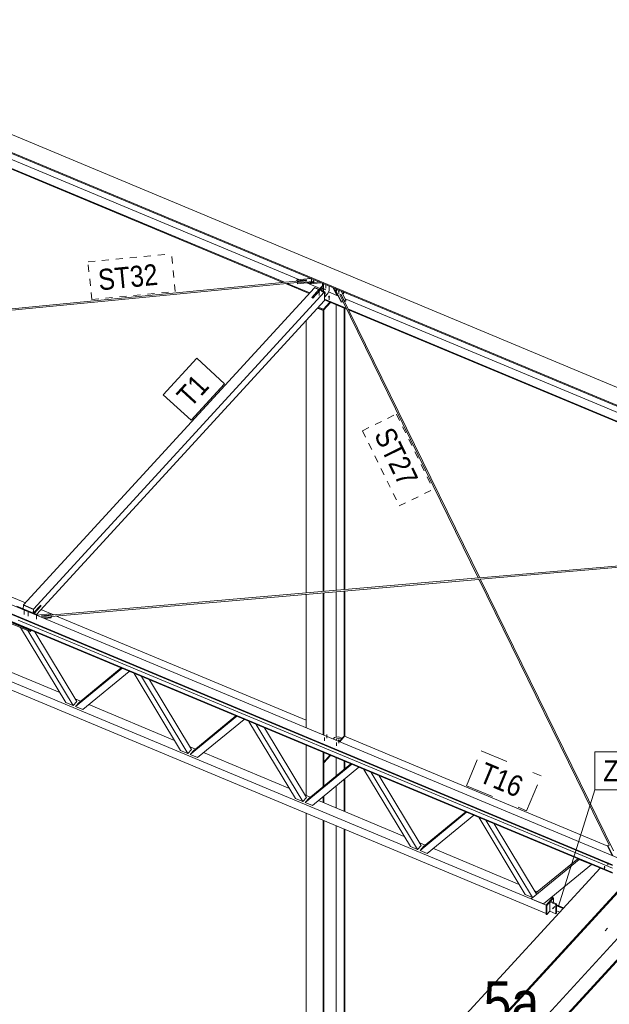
# Model space of a CAD drawing. Header units: millimetres. Extents: x -698 to 216, y -34 to 576.
# Tile 52 of 88: x -219 to -177, y 377 to 447. Entities that reach past the tile are written whole.
import ezdxf

# ---------------------------------------------------------------- set-up
doc = ezdxf.new("R2010")
doc.units = ezdxf.units.MM
for name, pattern in [('XKITLINE00', [0]), ('XKITLINE02', [4, 2, -2]), ('XKITLINE04', [3, 0.5, -0.5, 0.5, -0.5, 0.5, -0.5])]:
    doc.linetypes.add(name, pattern=pattern)
for name, color, linetype, lineweight in [('Element', 2, 'Continuous', 0), ('Spoina', 1, 'Continuous', 0), ('Znak elementu', 2, 'Continuous', 0), ('Śruba', 3, 'Continuous', 0)]:
    doc.layers.add(name, color=color, linetype=linetype, lineweight=lineweight)
doc.styles.add('ARIAL', font='ARIAL.TTF')

msp = doc.modelspace()

# ---------------------------------------------------------------- hatches: boundary and pattern name
at = {"layer": 'Śruba'}
for points in [[(-197.811, 428.53), (-197.822, 428.533), (-197.832, 428.537), (-197.841, 428.542), (-197.848, 428.548), (-197.853, 428.555), (-197.856, 428.562), (-197.857, 428.57), (-197.856, 428.577), (-197.852, 428.584), (-197.847, 428.591), (-197.839, 428.597), (-197.831, 428.601), (-197.82, 428.605), (-197.809, 428.607), (-197.798, 428.607), (-197.787, 428.606), (-197.776, 428.604), (-197.766, 428.6), (-197.757, 428.595), (-197.75, 428.589), (-197.745, 428.582), (-197.741, 428.575), (-197.741, 428.567), (-197.742, 428.559), (-197.745, 428.552), (-197.751, 428.546), (-197.758, 428.54), (-197.767, 428.535), (-197.777, 428.532), (-197.788, 428.53), (-197.8, 428.529)], [(-196.863, 427.668), (-196.858, 427.678), (-196.852, 427.686), (-196.846, 427.693), (-196.84, 427.699), (-196.835, 427.702), (-196.829, 427.704), (-196.825, 427.703), (-196.822, 427.7), (-196.819, 427.696), (-196.818, 427.689), (-196.817, 427.681), (-196.818, 427.672), (-196.82, 427.662), (-196.823, 427.651), (-196.827, 427.641), (-196.832, 427.63), (-196.837, 427.621), (-196.843, 427.612), (-196.849, 427.605), (-196.855, 427.6), (-196.861, 427.596), (-196.866, 427.595), (-196.87, 427.595), (-196.874, 427.598), (-196.876, 427.603), (-196.878, 427.609), (-196.878, 427.617), (-196.877, 427.626), (-196.875, 427.636), (-196.872, 427.647), (-196.868, 427.658)], [(-196.858, 427.916), (-196.852, 427.925), (-196.846, 427.934), (-196.841, 427.941), (-196.835, 427.946), (-196.829, 427.95), (-196.824, 427.951), (-196.82, 427.951), (-196.816, 427.948), (-196.814, 427.943), (-196.812, 427.937), (-196.812, 427.929), (-196.813, 427.92), (-196.815, 427.91), (-196.818, 427.899), (-196.822, 427.889), (-196.827, 427.878), (-196.832, 427.869), (-196.838, 427.86), (-196.844, 427.853), (-196.85, 427.848), (-196.855, 427.844), (-196.86, 427.843), (-196.865, 427.843), (-196.868, 427.846), (-196.871, 427.85), (-196.872, 427.857), (-196.872, 427.865), (-196.871, 427.874), (-196.869, 427.884), (-196.866, 427.895), (-196.862, 427.905)], [(-195.858, 427.715), (-195.869, 427.717), (-195.879, 427.721), (-195.888, 427.726), (-195.895, 427.732), (-195.9, 427.739), (-195.903, 427.746), (-195.904, 427.754), (-195.903, 427.761), (-195.899, 427.769), (-195.894, 427.775), (-195.887, 427.781), (-195.878, 427.786), (-195.867, 427.789), (-195.856, 427.791), (-195.845, 427.791), (-195.834, 427.79), (-195.823, 427.788), (-195.813, 427.784), (-195.804, 427.779), (-195.797, 427.773), (-195.792, 427.766), (-195.789, 427.759), (-195.788, 427.751), (-195.789, 427.744), (-195.792, 427.736), (-195.798, 427.73), (-195.805, 427.724), (-195.814, 427.719), (-195.824, 427.716), (-195.835, 427.714), (-195.847, 427.714)], [(-196.551, 427.31), (-196.558, 427.311), (-196.565, 427.312), (-196.572, 427.314), (-196.579, 427.316), (-196.585, 427.319), (-196.591, 427.322), (-196.596, 427.325), (-196.601, 427.329), (-196.605, 427.333), (-196.609, 427.337), (-196.612, 427.342), (-196.615, 427.347), (-196.616, 427.351), (-196.617, 427.356), (-196.617, 427.361), (-196.617, 427.366), (-196.616, 427.371), (-196.614, 427.376), (-196.611, 427.38), (-196.608, 427.385), (-196.604, 427.389), (-196.6, 427.393), (-196.595, 427.396), (-196.589, 427.399), (-196.583, 427.402), (-196.577, 427.405), (-196.57, 427.406), (-196.563, 427.408), (-196.556, 427.409), (-196.549, 427.41), (-196.541, 427.41), (-196.534, 427.409), (-196.527, 427.408), (-196.52, 427.407), (-196.513, 427.405), (-196.506, 427.403), (-196.5, 427.4), (-196.494, 427.397), (-196.489, 427.394), (-196.484, 427.39), (-196.479, 427.386), (-196.476, 427.382), (-196.473, 427.377), (-196.47, 427.373), (-196.469, 427.368), (-196.468, 427.363), (-196.467, 427.358), (-196.468, 427.353), (-196.469, 427.348), (-196.471, 427.343), (-196.474, 427.339), (-196.477, 427.334), (-196.481, 427.33), (-196.485, 427.326), (-196.49, 427.323), (-196.496, 427.32), (-196.502, 427.317), (-196.508, 427.315), (-196.515, 427.313), (-196.522, 427.311), (-196.529, 427.31), (-196.536, 427.309), (-196.544, 427.309)], [(-195.859, 395.633), (-195.87, 395.635), (-195.88, 395.639), (-195.889, 395.644), (-195.896, 395.65), (-195.901, 395.657), (-195.905, 395.664), (-195.906, 395.672), (-195.905, 395.68), (-195.901, 395.687), (-195.896, 395.694), (-195.889, 395.7), (-195.88, 395.705), (-195.87, 395.709), (-195.859, 395.711), (-195.847, 395.712), (-195.836, 395.711), (-195.825, 395.709), (-195.815, 395.705), (-195.806, 395.7), (-195.799, 395.694), (-195.793, 395.687), (-195.79, 395.68), (-195.789, 395.672), (-195.79, 395.664), (-195.793, 395.657), (-195.799, 395.65), (-195.806, 395.644), (-195.815, 395.639), (-195.825, 395.635), (-195.836, 395.633), (-195.847, 395.632)], [(-176.882, 386.587), (-176.893, 386.589), (-176.903, 386.593), (-176.912, 386.598), (-176.919, 386.604), (-176.924, 386.611), (-176.927, 386.618), (-176.928, 386.626), (-176.927, 386.633), (-176.924, 386.641), (-176.918, 386.647), (-176.911, 386.653), (-176.902, 386.658), (-176.892, 386.661), (-176.881, 386.663), (-176.869, 386.664), (-176.858, 386.663), (-176.847, 386.66), (-176.837, 386.656), (-176.828, 386.651), (-176.821, 386.645), (-176.816, 386.638), (-176.813, 386.631), (-176.812, 386.623), (-176.813, 386.616), (-176.817, 386.608), (-176.822, 386.602), (-176.829, 386.596), (-176.838, 386.591), (-176.849, 386.588), (-176.86, 386.586), (-176.871, 386.586)], [(-180.505, 383.719), (-180.498, 383.711), (-180.492, 383.702), (-180.489, 383.692), (-180.487, 383.683), (-180.487, 383.675), (-180.489, 383.668), (-180.493, 383.662), (-180.498, 383.657), (-180.505, 383.654), (-180.514, 383.653), (-180.523, 383.654), (-180.532, 383.656), (-180.542, 383.661), (-180.552, 383.666), (-180.561, 383.673), (-180.569, 383.681), (-180.576, 383.69), (-180.581, 383.699), (-180.585, 383.708), (-180.586, 383.717), (-180.586, 383.726), (-180.584, 383.733), (-180.58, 383.739), (-180.575, 383.744), (-180.568, 383.746), (-180.56, 383.748), (-180.551, 383.747), (-180.541, 383.744), (-180.531, 383.74), (-180.522, 383.735), (-180.513, 383.728)]]:
    msp.add_hatch(color=256, dxfattribs=at).paths.add_polyline_path(points, flags=17)

# ---------------------------------------------------------------- linework, layer by layer
at = {"layer": 'Element', "linetype": 'XKITLINE00', "lineweight": 0}
for p, q in [((-238.822, 447.155), (-153.587, 411.552)), ((-239.688, 446.151), (-154.453, 410.548)), ((-239.686, 446.213), (-154.452, 410.61)), ((-238.772, 444.643), (-199.856, 428.388)), ((-238.77, 444.705), (-199.735, 428.399)), ((-238.352, 445.161), (-198.703, 428.599)), ((-229.53, 425.503), (-198.175, 428.551)), ((-229.478, 425.407), (-198.82, 428.388)), ((-199.661, 428.306), (-197.956, 427.594)), ((-199.54, 428.318), (-197.915, 427.639)), ((-198.856, 428.522), (-198.855, 428.584)), ((-198.847, 428.486), (-198.856, 428.522)), ((-198.855, 428.584), (-197.863, 428.681)), ((-198.835, 428.501), (-198.855, 428.584)), ((-198.177, 428.565), (-198.835, 428.501)), ((-198.835, 428.487), (-198.835, 428.501)), ((-198.82, 428.373), (-198.819, 428.435)), ((-198.8, 428.291), (-198.82, 428.373)), ((-198.819, 428.435), (-198.161, 428.499)), ((-198.798, 428.353), (-198.819, 428.435)), ((-197.69, 428.399), (-198.8, 428.291)), ((-198.8, 428.291), (-198.798, 428.353)), ((-197.688, 428.461), (-198.798, 428.353)), ((-198.177, 428.551), (-198.177, 428.565)), ((-198.172, 428.546), (-198.177, 428.565)), ((-198.169, 428.538), (-198.175, 428.551)), ((-198.163, 428.503), (-198.169, 428.538)), ((-198.161, 428.499), (-198.166, 428.519)), ((-198.163, 428.499), (-198.163, 428.503)), ((-198.123, 428.356), (-197.976, 428.295)), ((-198, 428.667), (-197.953, 428.718)), ((-197.973, 428.287), (-197.994, 428.369)), ((-197.972, 428.348), (-197.978, 428.371)), ((-197.119, 428.37), (-197.973, 428.287)), ((-197.973, 428.287), (-197.972, 428.348)), ((-197.972, 428.348), (-197.239, 428.42)), ((-197.959, 428.288), (-197.175, 427.961)), ((-197.69, 428.399), (-197.621, 428.462)), ((-197.69, 428.399), (-197.688, 428.461)), ((-197.62, 428.524), (-197.688, 428.461)), ((-197.635, 428.585), (-197.62, 428.524)), ((-197.621, 428.462), (-197.62, 428.524)), ((-197.036, 427.807), (-197.024, 428.33)), ((-196.95, 427.771), (-196.939, 428.294)), ((-218.355, 405.354), (-197.577, 428.007)), ((-217.643, 405.057), (-196.865, 427.71)), ((-197.264, 427.876), (-197.782, 427.311)), ((-197.774, 427.308), (-197.029, 428.12)), ((-197.697, 427.275), (-197.178, 427.841)), ((-197.56, 428.026), (-197.577, 428.007)), ((-197.264, 427.876), (-197.577, 428.007)), ((-197.264, 427.876), (-197.577, 428.007)), ((-197.247, 427.895), (-197.56, 428.026)), ((-197.247, 427.895), (-197.264, 427.876)), ((-197.264, 427.864), (-197.264, 427.876)), ((-197.264, 427.864), (-197.264, 427.876)), ((-197.247, 427.883), (-197.247, 427.895)), ((-197.161, 427.859), (-197.178, 427.841)), ((-197.178, 427.841), (-196.865, 427.71)), ((-197.178, 427.841), (-196.865, 427.71)), ((-196.848, 427.729), (-197.161, 427.859)), ((-197.153, 427.856), (-197.032, 427.988)), ((-196.865, 427.71), (-196.879, 427.09)), ((-196.865, 427.71), (-196.879, 427.09)), ((-196.848, 427.729), (-196.865, 427.71)), ((-196.861, 427.109), (-196.848, 427.729)), ((-196.856, 427.362), (-196.633, 427.604)), ((-196.633, 427.604), (-196.544, 427.822)), ((-196.588, 427.715), (-195.986, 427.464)), ((-196.544, 427.822), (-196.538, 428.127)), ((-196.252, 428.008), (-195.981, 427.454)), ((-195.98, 427.516), (-196.212, 427.991)), ((-196.039, 427.709), (-196.038, 427.771)), ((-196.039, 427.709), (-195.688, 426.991)), ((-196.038, 427.771), (-195.985, 427.841)), ((-195.686, 427.053), (-196.038, 427.771)), ((-195.985, 427.841), (-195.897, 427.859)), ((-195.668, 427.764), (-195.354, 427.122)), ((-195.587, 427.598), (-195.584, 427.599)), ((-195.584, 427.599), (-195.498, 427.693)), ((-195.584, 427.592), (-195.584, 427.599)), ((-195.567, 427.557), (-195.458, 427.676)), ((-196.879, 427.09), (-217.435, 404.679)), ((-197.782, 427.311), (-197.697, 427.275)), ((-196.441, 426.961), (-196.944, 426.412)), ((-196.943, 426.487), (-196.489, 426.981)), ((-196.879, 427.09), (-196.861, 427.109)), ((-196.861, 427.136), (-195.292, 426.481)), ((-196.859, 427.198), (-195.33, 426.56)), ((-195.981, 427.454), (-195.98, 427.516)), ((-195.981, 427.454), (-195.921, 427.467)), ((-195.98, 427.516), (-195.948, 427.523)), ((-195.969, 427.457), (-195.902, 427.429)), ((-195.776, 427.503), (-195.748, 427.509)), ((-195.776, 427.503), (-195.567, 427.077)), ((-195.763, 427.5), (-195.769, 427.488)), ((-195.73, 427.519), (-195.763, 427.5)), ((-195.696, 427.516), (-195.73, 427.519)), ((-195.709, 427.517), (-195.681, 427.523)), ((-195.682, 427.493), (-195.696, 427.516)), ((-195.688, 426.991), (-195.686, 427.053)), ((-195.688, 426.991), (-195.569, 427.015)), ((-195.567, 427.077), (-195.686, 427.053)), ((-195.682, 427.493), (-195.681, 427.523)), ((-185.786, 407.287), (-195.682, 427.493)), ((-195.473, 427.097), (-195.681, 427.523)), ((-195.569, 427.015), (-195.567, 427.077)), ((-185.887, 407.279), (-195.568, 427.045)), ((-195.354, 427.122), (-195.473, 427.097)), ((-195.473, 427.067), (-195.473, 427.097)), ((-195.459, 427.038), (-195.355, 427.06)), ((-195.402, 427.22), (-155.457, 410.535)), ((-195.355, 427.06), (-195.354, 427.122)), ((-197.368, 426.556), (-196.966, 426.388)), ((-197.346, 426.58), (-196.944, 426.412)), ((-197.296, 426.634), (-196.943, 426.487)), ((-196.966, 426.388), (-196.911, 426.448)), ((-196.966, 406.316), (-196.966, 426.388)), ((-196.944, 426.412), (-196.943, 426.487)), ((-196.911, 406.321), (-196.911, 426.448)), ((-196.042, 406.396), (-196.042, 426.794)), ((-195.465, 406.447), (-195.465, 426.553)), ((-195.41, 406.451), (-195.41, 426.53)), ((-195.198, 426.504), (-155.689, 410.001)), ((-195.159, 426.426), (-155.813, 409.991)), ((-198.177, 406.211), (-198.177, 425.674)), ((-261.1, 422.866), (-175.866, 387.264)), ((-261.534, 422.346), (-176.299, 386.743)), ((-261.532, 422.395), (-176.298, 386.793)), ((-176.311, 386.198), (-261.546, 421.801)), ((-176.31, 386.247), (-261.544, 421.85)), ((-256.837, 414.974), (-181.041, 383.313)), ((-255.752, 415.125), (-181.038, 383.917)), ((-185.789, 407.287), (-156.027, 409.873)), ((-185.739, 407.191), (-156.675, 409.716)), ((-217.067, 404.57), (-185.856, 407.281)), ((-176.539, 388.191), (-185.847, 407.197)), ((-176.235, 387.786), (-185.747, 407.208)), ((-216.386, 404.529), (-185.84, 407.182)), ((-219.365, 405.969), (-218.228, 405.494)), ((-198.177, 396.583), (-198.177, 406.111)), ((-196.966, 396.077), (-196.966, 406.216)), ((-196.911, 396.054), (-196.911, 406.221)), ((-196.042, 395.906), (-196.042, 406.296)), ((-195.465, 395.986), (-195.465, 406.346)), ((-195.41, 395.963), (-195.41, 406.351)), ((-217.352, 404.644), (-218.848, 405.269)), ((-218.378, 405.073), (-218.373, 405.335)), ((-218.373, 405.335), (-218.355, 405.354)), ((-218.373, 405.335), (-217.66, 405.038)), ((-217.643, 405.057), (-218.355, 405.354)), ((-218.355, 405.354), (-217.643, 405.057)), ((-217.13, 405.349), (-217.649, 404.784)), ((-217.146, 405.281), (-217.626, 404.758)), ((-217.611, 404.752), (-217.132, 405.275)), ((-217.145, 405.333), (-217.146, 405.281)), ((-217.146, 405.281), (-217.132, 405.275)), ((-217.132, 405.275), (-217.13, 405.349)), ((-220.018, 404.422), (-217.881, 403.529)), ((-217.666, 404.775), (-217.66, 405.038)), ((-217.66, 405.038), (-217.643, 405.057)), ((-217.66, 404.772), (-217.649, 404.784)), ((-217.649, 404.784), (-217.643, 405.057)), ((-217.649, 404.784), (-217.643, 405.057)), ((-217.454, 404.635), (-216.43, 404.724)), ((-217.114, 405.029), (-216.197, 404.645)), ((-216.411, 404.641), (-217.071, 404.584)), ((-217.071, 404.584), (-217.056, 404.518)), ((-217.066, 404.564), (-217.063, 404.556)), ((-217.063, 404.556), (-217.06, 404.538)), ((-217.056, 404.518), (-216.397, 404.575)), ((-216.378, 404.492), (-216.985, 404.439)), ((-216.863, 404.388), (-216.38, 404.43)), ((-216.43, 404.724), (-216.411, 404.641)), ((-216.412, 404.627), (-216.411, 404.641)), ((-216.397, 404.575), (-216.378, 404.492)), ((-216.38, 404.43), (-216.378, 404.492)), ((-215.998, 404.562), (-198.177, 397.119)), ((-220.02, 404.348), (-217.883, 403.455)), ((-218.735, 404.278), (-176.303, 386.554)), ((-215.344, 398.381), (-218.581, 403.747)), ((-214.826, 398.164), (-218.063, 403.53)), ((-217.883, 403.455), (-217.811, 403.533)), ((-217.883, 403.455), (-217.881, 403.529)), ((-217.881, 403.529), (-217.86, 403.553)), ((-217.566, 403.43), (-214.567, 398.459)), ((-221.905, 401.658), (-215.777, 399.098)), ((-214.654, 398.093), (-211.33, 400.825)), ((-214.395, 398.387), (-211.395, 400.853)), ((-210.812, 400.609), (-214.136, 397.876)), ((-207.142, 394.955), (-210.466, 400.464)), ((-206.624, 394.738), (-209.948, 400.248)), ((-209.364, 400.004), (-206.364, 395.033)), ((-214.826, 398.164), (-215.344, 398.381)), ((-214.567, 398.459), (-214.826, 398.164)), ((-214.675, 398.638), (-214.286, 398.476)), ((-214.654, 398.093), (-214.395, 398.387)), ((-214.136, 397.876), (-214.654, 398.093)), ((-213.703, 398.232), (-207.575, 395.672)), ((-206.452, 394.666), (-203.128, 397.399)), ((-206.192, 394.961), (-203.193, 397.426)), ((-202.61, 397.183), (-205.934, 394.45)), ((-198.94, 391.529), (-202.263, 397.038)), ((-198.422, 391.312), (-201.746, 396.822)), ((-201.161, 396.578), (-198.162, 391.606)), ((-196.15, 395.888), (-195.864, 395.936)), ((-195.864, 395.936), (-195.608, 395.829)), ((-195.813, 395.596), (-195.468, 395.987)), ((-195.785, 395.584), (-195.44, 395.975)), ((-195.44, 395.975), (-195.785, 395.584)), ((-195.468, 395.987), (-195.44, 395.975)), ((-195.44, 395.975), (-176.644, 388.124)), ((-198.177, 391.747), (-198.177, 395.331)), ((-196.247, 395.777), (-196.15, 395.888)), ((-196.065, 395.701), (-195.982, 395.796)), ((-195.982, 395.796), (-195.696, 395.844)), ((-195.696, 395.844), (-195.622, 395.813)), ((-206.624, 394.738), (-207.142, 394.955)), ((-206.364, 395.033), (-206.624, 394.738)), ((-206.473, 395.212), (-206.084, 395.05)), ((-206.452, 394.666), (-206.192, 394.961)), ((-205.934, 394.45), (-206.452, 394.666)), ((-205.501, 394.806), (-199.372, 392.246)), ((-196.966, 392.376), (-196.966, 394.825)), ((-196.911, 392.421), (-196.911, 394.803)), ((-196.911, 394.128), (-196.477, 394.621)), ((-196.438, 394.605), (-196.911, 394.068)), ((-198.249, 391.24), (-194.925, 393.973)), ((-197.99, 391.535), (-194.991, 394)), ((-196.911, 394.068), (-196.911, 394.128)), ((-196.042, 393.136), (-196.042, 394.439)), ((-195.465, 393.611), (-195.465, 394.198)), ((-195.41, 393.656), (-195.41, 394.175)), ((-194.408, 393.757), (-197.731, 391.024)), ((-190.737, 388.102), (-194.061, 393.612)), ((-190.219, 387.886), (-193.543, 393.396)), ((-192.959, 393.152), (-189.96, 388.18)), ((-195.465, 390.614), (-195.465, 392.887)), ((-195.41, 390.591), (-195.41, 392.933)), ((-198.27, 391.786), (-197.882, 391.624)), ((-196.042, 390.855), (-196.042, 392.413)), ((-198.422, 391.312), (-198.94, 391.529)), ((-198.162, 391.606), (-198.422, 391.312)), ((-198.249, 391.24), (-197.99, 391.535)), ((-197.731, 391.024), (-198.249, 391.24)), ((-197.299, 391.38), (-191.17, 388.82)), ((-196.966, 391.241), (-196.966, 391.653)), ((-196.911, 391.218), (-196.911, 391.698)), ((-198.177, 363.669), (-198.177, 390.471)), ((-190.047, 387.814), (-186.723, 390.547)), ((-189.788, 388.108), (-186.788, 390.574)), ((-186.205, 390.331), (-189.529, 387.598)), ((-196.966, 364.989), (-196.966, 389.966)), ((-196.911, 365.049), (-196.911, 389.943)), ((-182.535, 384.676), (-185.859, 390.186)), ((-182.017, 384.46), (-185.341, 389.97)), ((-181.758, 384.755), (-184.757, 389.726)), ((-196.042, 365.997), (-196.042, 389.579)), ((-195.465, 366.626), (-195.465, 389.338)), ((-195.41, 366.686), (-195.41, 389.316)), ((-190.068, 388.36), (-189.68, 388.197)), ((-190.219, 387.886), (-190.737, 388.102)), ((-189.96, 388.18), (-190.219, 387.886)), ((-190.047, 387.814), (-189.788, 388.108)), ((-189.529, 387.598), (-190.047, 387.814)), ((-189.096, 387.954), (-182.968, 385.394)), ((-176.644, 388.108), (-176.643, 388.17)), ((-176.325, 387.455), (-176.644, 388.108)), ((-176.643, 388.17), (-176.524, 388.195)), ((-176.291, 387.451), (-176.643, 388.17)), ((-182.104, 384.362), (-178.672, 387.184)), ((-181.672, 384.852), (-178.781, 387.229)), ((-177.809, 386.823), (-181.241, 384.001)), ((-177.809, 386.823), (-178.672, 387.184)), ((-177.808, 386.823), (-177.809, 386.823)), ((-199.046, 362.722), (-177.18, 386.561)), ((-197.051, 361.889), (-175.185, 385.728)), ((-196.987, 361.862), (-175.121, 385.701)), ((-181.866, 384.934), (-181.672, 384.852)), ((-181.758, 384.755), (-181.672, 384.852)), ((-182.017, 384.46), (-182.535, 384.676)), ((-182.104, 384.362), (-182.017, 384.46)), ((-181.241, 384.001), (-182.104, 384.362)), ((-181.041, 383.915), (-180.565, 384.454)), ((-180.998, 383.897), (-180.522, 384.436)), ((-180.734, 384.196), (-180.786, 384.137)), ((-180.786, 383.472), (-180.786, 384.137)), ((-180.786, 384.137), (-180.359, 383.958)), ((-180.307, 384.017), (-180.734, 384.196)), ((-180.699, 384.446), (-180.606, 384.407)), ((-180.522, 384.436), (-180.565, 384.454)), ((-180.522, 384.107), (-180.522, 384.436)), ((-180.307, 384.017), (-180.359, 383.958)), ((-180.307, 383.352), (-180.307, 384.017)), ((-180.998, 383.897), (-181.041, 383.915)), ((-181.041, 383.25), (-181.041, 383.915)), ((-180.998, 383.232), (-180.998, 383.897)), ((-180.998, 383.232), (-180.786, 383.472)), ((-180.359, 383.294), (-180.786, 383.472)), ((-180.359, 383.958), (-180.359, 383.294)), ((-180.307, 383.352), (-180.359, 383.294)), ((-180.307, 383.924), (-179.795, 383.71)), ((-180.307, 383.886), (-179.82, 383.683)), ((-180.307, 383.866), (-179.833, 383.668)), ((-180.307, 383.503), (-180.074, 383.406)), ((-181.041, 383.25), (-180.998, 383.232)), ((-194.813, 360.954), (-175.916, 381.56)), ((-193.837, 360.546), (-174.867, 381.231)), ((-193.773, 360.519), (-174.803, 381.205))]:
    msp.add_line(p, q, dxfattribs=at)
at = {"layer": 'Znak elementu', "linetype": 'XKITLINE04', "lineweight": 0}
for p, q in [((-213.755, 429.85), (-207.801, 430.428)), ((-207.54, 427.741), (-207.801, 430.428)), ((-213.493, 427.162), (-213.755, 429.85)), ((-213.493, 427.162), (-207.54, 427.741)), ((-194.157, 417.798), (-191.732, 418.985)), ((-191.732, 418.985), (-189.101, 413.614)), ((-194.157, 417.798), (-191.526, 412.426)), ((-191.526, 412.426), (-189.101, 413.614))]:
    msp.add_line(p, q, dxfattribs=at)
at = {"layer": 'Znak elementu', "linetype": 'XKITLINE00', "lineweight": 0}
for p, q in [((-208.384, 420.368), (-205.995, 422.973)), ((-204.005, 421.148), (-205.995, 422.973)), ((-206.394, 418.543), (-204.005, 421.148)), ((-206.394, 418.543), (-208.384, 420.368)), ((-177.563, 394.855), (-174.029, 394.855)), ((-177.563, 392.155), (-177.563, 394.855)), ((-180.151, 383.845), (-177.563, 392.155)), ((-177.563, 392.155), (-174.029, 392.155))]:
    msp.add_line(p, q, dxfattribs=at)
at = {"layer": 'Znak elementu', "linetype": 'XKITLINE02', "lineweight": 0}
for p, q in [((-186.728, 392.444), (-185.687, 394.936)), ((-185.687, 394.936), (-181.399, 393.145)), ((-182.44, 390.653), (-181.399, 393.145)), ((-186.728, 392.444), (-182.44, 390.653))]:
    msp.add_line(p, q, dxfattribs=at)
at = {"layer": 'Śruba', "linetype": 'XKITLINE00', "lineweight": 0}
for p, q in [((-197.797, 428.63), (-197.803, 428.382)), ((-197.093, 427.752), (-196.773, 427.618)), ((-197.088, 428), (-196.767, 427.866)), ((-195.845, 427.814), (-195.85, 427.567)), ((-196.541, 427.431), (-196.547, 427.152)), ((-195.847, 395.733), (-195.847, 395.491)), ((-176.873, 386.507), (-176.869, 386.693)), ((-180.58, 383.651), (-180.429, 383.823))]:
    msp.add_line(p, q, dxfattribs=at)
at = {"layer": 'Śruba', "linetype": 'XKITLINE02', "lineweight": 0}
for p, q in [((-197.253, 427.728), (-197.259, 427.45)), ((-196.778, 428.247), (-196.784, 427.968)), ((-196.066, 427.949), (-196.072, 427.67)), ((-218.319, 404.669), (-218.313, 404.948)), ((-218.034, 404.55), (-218.028, 404.829)), ((-217.433, 404.574), (-217.438, 404.327)), ((-196.702, 396.09), (-196.702, 395.848)), ((-196.875, 395.893), (-196.875, 395.652)), ((-196.02, 395.536), (-196.02, 395.295)), ((-176.631, 386.771), (-176.627, 386.957)), ((-176.658, 382.263), (-176.831, 382.067))]:
    msp.add_line(p, q, dxfattribs=at)

# ---------------------------------------------------------------- texts
at = {"layer": 'Spoina', "style": 'ARIAL', "width": 0.85}
msp.add_text('5a', height=3, dxfattribs=at).set_placement((-185.505, 375.477))
at = {"layer": 'Znak elementu', "style": 'ARIAL', "width": 0.85}
for s, rotation, p in [('ST32', 5.55196, (-212.954, 427.817)), ('T1', 47.46955, (-206.431, 419.391)), ('ST27', -63.90771, (-193.354, 417.523)), ('T16', -22.67194, (-185.943, 392.767))]:
    msp.add_text(s, height=1.5, rotation=rotation, dxfattribs=at).set_placement(p)
msp.add_text('Z3', height=1.5, dxfattribs=at).set_placement((-176.963, 392.755))

doc.saveas('drawing.dxf')
